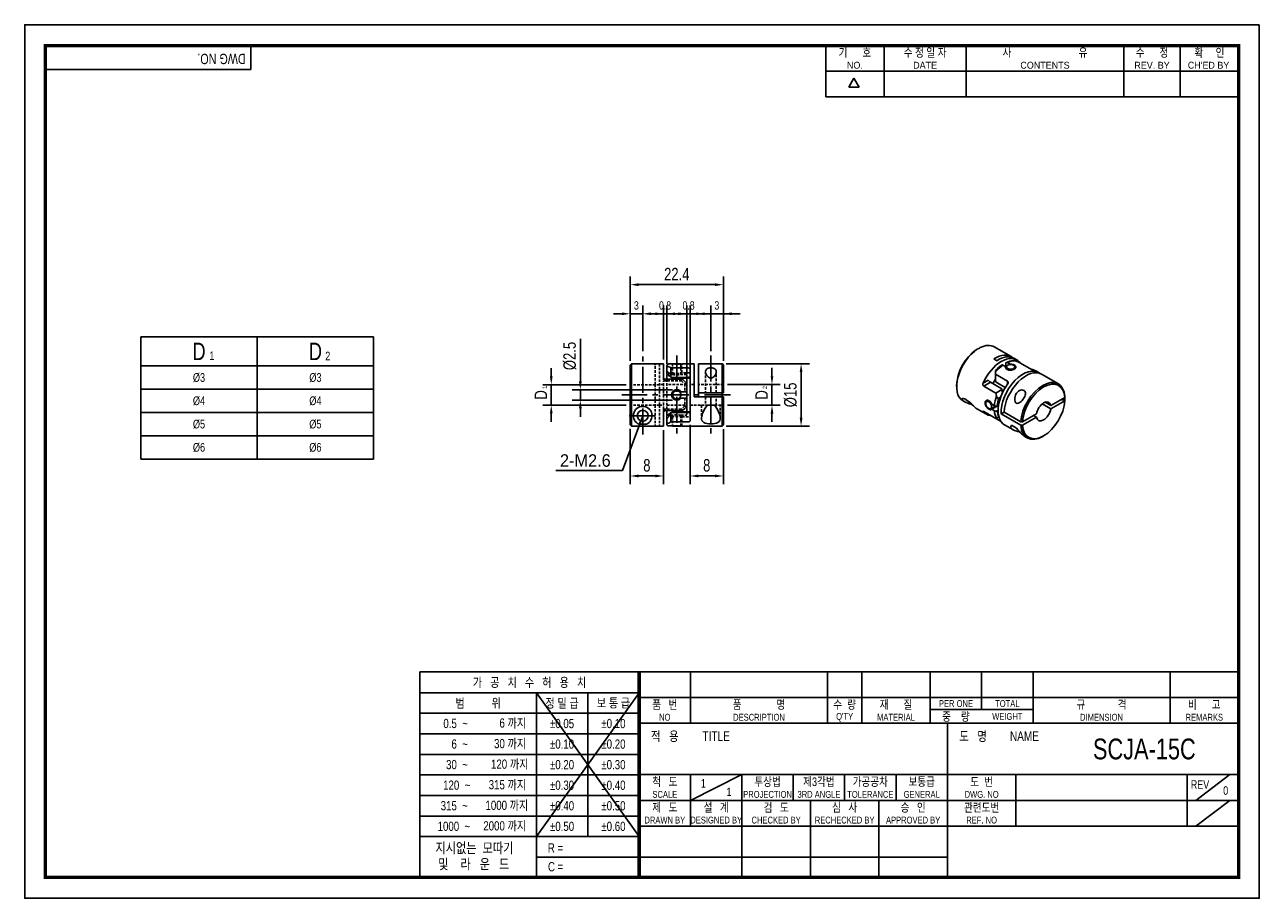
# Model space of a CAD drawing. Header units: millimetres. Extents: x 0 to 297, y 0 to 210.
import ezdxf
from ezdxf.enums import TextEntityAlignment as Align

# ---------------------------------------------------------------- set-up
doc = ezdxf.new("R2010")
doc.units = ezdxf.units.MM
doc.header["$LTSCALE"] = 5
for name, pattern in [('CENTER', [2, 1.25, -0.25, 0.25, -0.25]), ('CENTER2', [1.125, 0.75, -0.125, 0.125, -0.125]), ('DASHED', [0.75, 0.5, -0.25]), ('HIDDEN', [0.375, 0.25, -0.125]), ('HIDDEN2', [0.1875, 0.125, -0.0625]), ('PHANTOM2', [1.25, 0.625, -0.125, 0.125, -0.125, 0.125, -0.125])]:
    doc.linetypes.add(name, pattern=pattern)
doc.layers.get('0').update_dxf_attribs({"linetype": 'CONTINUOUS'})
doc.layers.get('Defpoints').update_dxf_attribs({"linetype": 'CONTINUOUS'})
for name, color, linetype in [('BM', 2, 'CONTINUOUS'), ('C', 1, 'CENTER2'), ('CT', 1, 'CENTER'), ('D', 7, 'CONTINUOUS'), ('DIM', 7, 'CONTINUOUS'), ('H', 3, 'HIDDEN'), ('HD', 4, 'DASHED'), ('P', 4, 'PHANTOM2')]:
    doc.layers.add(name, color=color, linetype=linetype)
doc.styles.get("Standard").update_dxf_attribs({"font": 'Gulim.ttf', "width": 0.8, "height": 3})
doc.dimstyles.new('LIM', dxfattribs={"dimtxt": 2, "dimasz": 2, "dimexe": 2, "dimexo": 1, "dimgap": 1, "dimtad": 1, "dimdec": 3, "dimzin": 9, "dimdsep": 46, "dimtxsty": 'Standard', "dimcen": 3, "dimclrd": 1, "dimclre": 1, "dimadec": 0, "dimazin": 0, "dimtfac": 1, "dimtdec": 3, "dimtmove": 0, "dimatfit": 3, "dimfxl": 0, "dimtolj": 1, "dimtzin": 0, "dimarcsym": 0})

# ---------------------------------------------------------------- blocks, each defined once
blk = doc.blocks.new('*D60')
at = {"layer": 'Defpoints', "color": 0}
for p in [(145.67, 123.46), (126.67, 118.56), (145.67, 118.56)]:
    blk.add_point(p, dxfattribs=at)
at = {"layer": 'DIM', "color": 1, "lineweight": -2}
for p, q in [((126.67, 125.46), (126.67, 127.46)), ((144.67, 123.46), (124.67, 123.46)), ((126.67, 123.46), (126.67, 118.56)), ((144.67, 118.56), (124.67, 118.56)), ((126.67, 116.56), (126.67, 114.56))]:
    blk.add_line(p, q, dxfattribs=at)
at = {"layer": 'DIM', "color": 1}
for points in [[(126.34, 125.46), (127, 125.46), (126.67, 123.46)], [(126.34, 116.56), (127, 116.56), (126.67, 118.56)]]:
    blk.add_solid(points, dxfattribs=at)
at = {"layer": 'DIM', "color": 0, "insert": (124.17, 121.01), "char_height": 3, "attachment_point": 5, "rotation": 90}
blk.add_mtext('\\A1;D', dxfattribs=at)
blk = doc.blocks.new('*D61')
at = {"layer": 'Defpoints', "color": 0}
for p in [(133.67, 122.26), (156.87, 122.26), (156.87, 119.76)]:
    blk.add_point(p, dxfattribs=at)
at = {"layer": 'DIM', "color": 1, "lineweight": -2}
for p, q in [((133.67, 124.26), (133.67, 134.48)), ((155.87, 122.26), (131.67, 122.26)), ((133.67, 119.76), (133.67, 122.26)), ((155.87, 119.76), (131.67, 119.76)), ((133.67, 117.76), (133.67, 115.76))]:
    blk.add_line(p, q, dxfattribs=at)
at = {"layer": 'DIM', "color": 1}
for points in [[(133.34, 124.26), (134, 124.26), (133.67, 122.26)], [(133.34, 117.76), (134, 117.76), (133.67, 119.76)]]:
    blk.add_solid(points, dxfattribs=at)
at = {"layer": 'DIM', "color": 0, "insert": (131.13, 130.37), "char_height": 3, "attachment_point": 5, "rotation": 90}
blk.add_mtext('\\A1;%%C2.5', dxfattribs=at)
blk = doc.blocks.new('*D62')
at = {"layer": 'Defpoints', "color": 0}
for p in [(160.07, 114.83), (168.07, 113.81), (160.07, 101.52)]:
    blk.add_point(p, dxfattribs=at)
at = {"layer": 'DIM', "color": 1, "lineweight": -2}
for p, q in [((160.07, 113.83), (160.07, 99.52)), ((168.07, 112.81), (168.07, 99.52)), ((166.07, 101.52), (162.07, 101.52))]:
    blk.add_line(p, q, dxfattribs=at)
at = {"layer": 'DIM', "color": 1}
for points in [[(162.07, 101.86), (162.07, 101.19), (160.07, 101.52)], [(166.07, 101.86), (166.07, 101.19), (168.07, 101.52)]]:
    blk.add_solid(points, dxfattribs=at)
at = {"layer": 'DIM', "color": 0, "insert": (164.07, 104.06), "char_height": 3, "attachment_point": 5}
blk.add_mtext('\\A1;8', dxfattribs=at)
blk = doc.blocks.new('*D63')
at = {"layer": 'Defpoints', "color": 0}
for p in [(145.67, 113.82), (153.67, 113.51), (153.67, 101.52)]:
    blk.add_point(p, dxfattribs=at)
at = {"layer": 'DIM', "color": 1, "lineweight": -2}
for p, q in [((145.67, 112.82), (145.67, 99.52)), ((153.67, 112.51), (153.67, 99.52)), ((147.67, 101.52), (151.67, 101.52))]:
    blk.add_line(p, q, dxfattribs=at)
at = {"layer": 'DIM', "color": 1}
for points in [[(147.67, 101.86), (147.67, 101.19), (145.67, 101.52)], [(151.67, 101.86), (151.67, 101.19), (153.67, 101.52)]]:
    blk.add_solid(points, dxfattribs=at)
at = {"layer": 'DIM', "color": 0, "insert": (149.67, 104.06), "char_height": 3, "attachment_point": 5}
blk.add_mtext('\\A1;8', dxfattribs=at)
blk = doc.blocks.new('*D64')
at = {"layer": 'Defpoints', "color": 0}
for p in [(168.07, 147.51), (145.67, 128.19), (168.07, 128.21)]:
    blk.add_point(p, dxfattribs=at)
at = {"layer": 'DIM', "color": 1, "lineweight": -2}
for p, q in [((145.67, 129.19), (145.67, 149.51)), ((168.07, 129.21), (168.07, 149.51)), ((147.67, 147.51), (166.07, 147.51))]:
    blk.add_line(p, q, dxfattribs=at)
at = {"layer": 'DIM', "color": 1}
for points in [[(147.67, 147.84), (147.67, 147.17), (145.67, 147.51)], [(166.07, 147.84), (166.07, 147.17), (168.07, 147.51)]]:
    blk.add_solid(points, dxfattribs=at)
at = {"layer": 'DIM', "color": 0, "insert": (156.87, 150.05), "char_height": 3, "attachment_point": 5}
blk.add_mtext('\\A1;22.4', dxfattribs=at)
blk = doc.blocks.new('*D65')
at = {"layer": 'Defpoints', "color": 0}
for p in [(167.77, 128.51), (167.77, 113.51), (186.77, 113.51)]:
    blk.add_point(p, dxfattribs=at)
at = {"layer": 'DIM', "color": 1, "lineweight": -2}
for p, q in [((168.77, 128.51), (188.77, 128.51)), ((186.77, 126.51), (186.77, 115.51)), ((168.77, 113.51), (188.77, 113.51))]:
    blk.add_line(p, q, dxfattribs=at)
at = {"layer": 'DIM', "color": 1}
for points in [[(186.44, 126.51), (187.1, 126.51), (186.77, 128.51)], [(186.44, 115.51), (187.1, 115.51), (186.77, 113.51)]]:
    blk.add_solid(points, dxfattribs=at)
at = {"layer": 'DIM', "color": 0, "insert": (184.23, 121.01), "char_height": 3, "attachment_point": 5, "rotation": 90}
blk.add_mtext('\\A1;%%C15', dxfattribs=at)
blk = doc.blocks.new('*D66')
at = {"layer": 'Defpoints', "color": 0}
for p in [(168.07, 123.51), (168.07, 118.51), (179.77, 118.51)]:
    blk.add_point(p, dxfattribs=at)
at = {"layer": 'DIM', "color": 1, "lineweight": -2}
for p, q in [((179.77, 125.51), (179.77, 127.51)), ((169.07, 123.51), (181.77, 123.51)), ((179.77, 123.51), (179.77, 118.51)), ((169.07, 118.51), (181.77, 118.51)), ((179.77, 116.51), (179.77, 114.51))]:
    blk.add_line(p, q, dxfattribs=at)
at = {"layer": 'DIM', "color": 1}
for points in [[(179.44, 125.51), (180.1, 125.51), (179.77, 123.51)], [(179.44, 116.51), (180.1, 116.51), (179.77, 118.51)]]:
    blk.add_solid(points, dxfattribs=at)
at = {"layer": 'DIM', "color": 0, "insert": (177.27, 121.01), "char_height": 3, "attachment_point": 5, "rotation": 90}
blk.add_mtext('\\A1;D', dxfattribs=at)

msp = doc.modelspace()

# ---------------------------------------------------------------- linework, layer by layer
for p, q in [((54.437, 199.2323), (54.437, 205)), ((192.7139, 192.6407), (192.7139, 205)), ((206.7211, 192.6407), (206.7211, 205)), ((226.4959, 192.6407), (226.4959, 205)), ((264.3976, 192.6407), (264.3976, 205)), ((277.9928, 192.6407), (277.9928, 205)), ((54.437, 199.2323), (5, 199.2323)), ((192.7139, 198.8204), (291.588, 198.8204)), ((198.2565, 194.9765), (199.4924, 197.1172)), ((200.7283, 194.9765), (199.4924, 197.1172)), ((200.7283, 194.9765), (198.2565, 194.9765)), ((192.7139, 192.6407), (291.588, 192.6407)), ((27.9321, 134.9602), (27.9321, 105.5602)), ((27.9321, 134.9602), (83.9321, 134.9602)), ((83.9321, 134.9602), (83.9321, 105.5602)), ((27.9321, 105.5602), (83.9321, 105.5602)), ((95.0758, 54.437), (95.0758, 5)), ((147.8086, 54.437), (95.0758, 54.437)), ((292, 54.437), (147.8086, 54.437)), ((147.8086, 54.437), (147.8086, 5)), ((160.1679, 54.437), (160.1679, 42.0778)), ((193.1259, 54.437), (193.1259, 42.0778)), ((201.3654, 54.437), (201.3654, 42.0778)), ((217.8444, 54.437), (217.8444, 42.0778)), ((230.2037, 54.437), (230.2037, 45.3736)), ((242.563, 54.437), (242.563, 42.0778)), ((275.521, 54.437), (275.521, 42.0778)), ((147.8086, 49.4295), (95.0758, 49.4295)), ((147.8086, 49.4295), (123.0901, 14.8235)), ((123.0901, 49.4295), (147.8086, 14.8235)), ((123.0901, 49.4295), (123.0901, 5)), ((135.4493, 49.4295), (135.4493, 14.8235)), ((147.8086, 48.2574), (292, 48.2574)), ((217.8444, 45.3736), (242.563, 45.3736)), ((147.8086, 44.4858), (95.0758, 44.4858)), ((147.8086, 42.0778), (292, 42.0778)), ((221.9642, 5), (221.9642, 42.0778)), ((147.8086, 39.5421), (95.0758, 39.5421)), ((147.8086, 34.5984), (95.0758, 34.5984)), ((147.8086, 29.7185), (292, 29.7185)), ((160.1679, 23.5389), (172.5271, 29.7185)), ((160.1679, 29.7185), (160.1679, 17.3593)), ((172.5271, 29.7185), (172.5271, 5)), ((184.8864, 29.7185), (184.8864, 23.5389)), ((197.2457, 29.7185), (197.2457, 23.5389)), ((209.6049, 29.7185), (209.6049, 23.5389)), ((238.4432, 29.7185), (238.4432, 17.3593)), ((279.6407, 29.7185), (279.6407, 17.3593)), ((281.7006, 23.5389), (289.9401, 29.7185)), ((147.8086, 29.6547), (95.0758, 29.6547)), ((147.8086, 24.711), (95.0758, 24.711)), ((147.8086, 23.5389), (221.9642, 23.5389)), ((189.0061, 23.5389), (189.0061, 5)), ((205.4852, 23.5389), (205.4852, 5)), ((221.9642, 23.5389), (292, 23.5389)), ((281.7006, 17.3593), (289.9401, 23.5389)), ((147.8086, 19.7673), (95.0758, 19.7673)), ((147.8086, 17.3593), (292, 17.3593)), ((147.8086, 14.8235), (95.0758, 14.8235)), ((147.8086, 9.8798), (123.0901, 9.8798)), ((147.8086, 9.8798), (221.9642, 9.8798))]:
    msp.add_line(p, q)
at = {"color": 4}
for p, q in [((55.9321, 134.9602), (55.9321, 105.5602)), ((27.9321, 127.9602), (83.9321, 127.9602))]:
    msp.add_line(p, q, dxfattribs=at)
at = {"color": 1}
for p, q in [((27.9321, 122.3602), (83.9321, 122.3602)), ((27.9321, 116.7602), (83.9321, 116.7602)), ((27.9321, 111.1602), (83.9321, 111.1602))]:
    msp.add_line(p, q, dxfattribs=at)
msp.add_lwpolyline([(297, 210), (0, 210), (0, 0), (297, 0)], close=True)
msp.add_lwpolyline([(292, 205, 0.8, 0.8, 0), (5, 205, 0.8, 0.8, 0), (5, 5, 0.8, 0.8, 0), (292, 5, 0.8, 0.8, 0)], format="xyseb", close=True)
at = {"const_width": 0.824}
msp.add_lwpolyline([(147.8086, 5), (147.8086, 54.437)], dxfattribs=at)
at = {"layer": 'BM', "linetype": 'Continuous'}
for p, q in [((228.9254, 131.8445), (229.1375, 131.9675)), ((229.1509, 131.9598), (229.1375, 131.9675)), ((229.858, 132.368), (229.8446, 132.3758)), ((237.2715, 130.2297), (233.241, 132.5568)), ((145.6705, 128.1898), (145.9705, 128.4905)), ((145.6705, 113.8246), (145.6705, 128.1898)), ((151.6705, 128.5072), (145.9705, 128.5072)), ((145.9705, 128.5072), (145.9895, 128.4905)), ((145.9705, 128.4905), (145.9705, 113.5239)), ((145.9895, 128.4905), (145.9705, 128.4905)), ((151.6705, 128.4905), (151.6705, 128.5072)), ((151.6705, 128.4905), (152.6705, 128.4905)), ((153.6705, 128.5072), (152.6705, 128.5072)), ((152.6705, 128.5072), (152.6705, 128.4905)), ((153.6705, 125.2572), (153.6705, 128.5072)), ((154.4705, 127.4444), (154.4705, 127.9669)), ((154.9705, 128.4696), (155.8705, 128.4696)), ((157.8705, 128.5072), (155.8705, 128.5072)), ((155.8705, 128.5072), (155.8705, 128.4696)), ((157.8705, 128.4697), (157.8705, 128.5072)), ((161.0705, 128.5072), (158.1194, 128.5072)), ((161.0705, 128.5072), (161.0705, 120.5072)), ((167.7705, 128.5072), (162.0705, 128.5072)), ((162.0705, 128.5072), (162.0705, 121.5072)), ((167.7705, 121.5072), (167.7705, 128.5072)), ((168.0705, 128.2072), (167.7705, 128.5072)), ((168.0705, 128.2072), (168.0705, 121.5072)), ((233.168, 129.6405), (233.8751, 129.2323)), ((235.3247, 128.1742), (235.9611, 127.8068)), ((235.9611, 127.8068), (235.9611, 127.5859)), ((236.0318, 128.5802), (236.0318, 127.5963)), ((236.1985, 127.7354), (236.1985, 127.2209)), ((237.0217, 128.4191), (236.3853, 128.7865)), ((237.0217, 128.3036), (237.0217, 128.4191)), ((238.6858, 129.4132), (237.9787, 129.8215)), ((238.1985, 127.3031), (238.1985, 127.7354)), ((238.8602, 129.0174), (241.7593, 127.3436)), ((239.175, 128.8357), (239.3054, 128.911)), ((158.2705, 124.7572), (154.1705, 124.7572)), ((154.4705, 126.1176), (154.4705, 127.4444)), ((154.4705, 126.1176), (154.551, 125.9809)), ((154.4705, 125.9072), (154.4705, 124.7599)), ((154.6323, 125.9072), (154.4705, 125.9072)), ((154.9705, 125.6006), (154.551, 125.9809)), ((154.6323, 125.9072), (154.551, 125.9809)), ((155.4705, 127.5024), (155.4705, 125.3769)), ((159.5705, 127.5024), (155.4705, 127.5024)), ((155.4705, 125.3769), (155.6337, 125.2277)), ((155.6337, 125.2277), (159.5705, 125.2277)), ((155.7744, 125.0691), (155.6337, 125.2277)), ((160.0705, 125.0691), (155.7744, 125.0691)), ((158.7705, 124.2572), (158.2705, 124.7572)), ((159.2705, 125.0711), (159.2705, 123.7572)), ((160.0705, 127.1868), (160.0705, 114.8276)), ((233.5569, 126.5794), (233.5569, 126.8745)), ((233.5569, 126.5794), (233.5569, 125.9556)), ((236.456, 124.2818), (233.5569, 125.9556)), ((233.5569, 125.9556), (233.5569, 124.2201)), ((243.9184, 126.3922), (243.2112, 126.8005)), ((248.656, 123.6569), (244.6255, 125.984)), ((158.7705, 124.2572), (159.2705, 123.7572)), ((159.2705, 123.7572), (159.2705, 121.7572)), ((224.1877, 123.2447), (224.1877, 122.9997)), ((230.5661, 123.8654), (231.7866, 124.57)), ((232.305, 124.0528), (230.6965, 123.1241)), ((233.5957, 121.4503), (230.6965, 123.1241)), ((235.0887, 122.4456), (232.305, 124.0528)), ((233.5569, 124.2201), (233.6724, 124.0316)), ((233.5957, 121.4503), (235.0986, 122.3181)), ((233.6724, 124.0316), (235.8855, 122.7539)), ((235.0986, 122.3181), (235.0887, 122.4456)), ((235.0923, 122.4016), (235.0887, 122.4456)), ((235.1343, 122.0037), (235.0902, 122.4262)), ((236.456, 123.6158), (236.456, 124.2818)), ((157.8705, 121.7572), (158.7705, 121.7572)), ((158.7705, 120.2572), (157.8705, 120.2572)), ((159.2705, 121.7572), (158.7705, 121.7572)), ((158.7705, 120.2572), (159.2705, 120.2572)), ((159.2705, 121.7572), (159.2705, 120.2572)), ((159.2705, 120.2572), (159.2705, 118.2572)), ((161.0705, 120.5072), (167.7705, 120.5072)), ((162.0705, 121.5072), (167.7705, 121.5072)), ((162.0705, 120.5072), (162.0705, 121.5072)), ((168.0705, 121.5072), (167.7705, 121.5072)), ((167.7705, 120.5072), (167.7705, 113.5072)), ((167.7705, 120.5072), (168.0705, 120.5072)), ((168.0705, 113.8072), (168.0705, 120.5072)), ((225.741, 119.5664), (226.0769, 119.3725)), ((231.8407, 119.6731), (231.3952, 119.4158)), ((234.7897, 120.5067), (234.3438, 120.2493)), ((244.7645, 118.8352), (246.8502, 117.631)), ((246.8502, 118.4475), (245.4717, 119.2434)), ((250.197, 120.3798), (246.8502, 118.4475)), ((250.197, 119.5633), (246.8502, 117.631)), ((249.2801, 119.8505), (250.184, 119.8163)), ((250.184, 119.8163), (250.1975, 119.8086)), ((250.197, 120.3798), (250.1975, 120.6251)), ((250.197, 119.5633), (250.1975, 119.8086)), ((153.6705, 116.7572), (153.6705, 113.5072)), ((154.1705, 117.2572), (158.2705, 117.2572)), ((154.4705, 117.2572), (154.4705, 116.1072)), ((154.4705, 116.1072), (154.6323, 116.1072)), ((154.551, 116.0335), (154.4705, 115.8968)), ((154.4705, 114.57), (154.4705, 115.8968)), ((154.9705, 116.4138), (154.551, 116.0335)), ((154.6323, 116.1072), (154.551, 116.0335)), ((155.6337, 116.7867), (155.4705, 116.6375)), ((155.4705, 116.6375), (155.4705, 114.512)), ((155.7744, 116.9453), (155.6337, 116.7867)), ((159.5705, 116.7867), (155.6337, 116.7867)), ((155.7744, 116.9453), (160.0705, 116.9453)), ((158.2705, 117.2572), (158.7705, 117.7572)), ((159.2705, 118.2572), (158.7705, 117.7572)), ((159.2705, 118.2539), (159.2705, 116.9405)), ((165.9498, 118.5072), (164.1912, 118.5072)), ((229.2256, 117.5545), (231.1858, 116.4229)), ((230.6965, 117.0004), (230.5661, 116.9251)), ((230.6965, 117.0004), (233.5957, 115.3266)), ((232.3952, 117.6838), (233.506, 118.3251)), ((232.6289, 118.7693), (233.2653, 118.4018)), ((234.1933, 118.4477), (232.6289, 117.5445)), ((233.2653, 117.1771), (232.6289, 117.5445)), ((233.9743, 118.403), (234.2724, 118.5751)), ((233.9743, 117.1782), (234.1581, 117.2843)), ((234.1933, 118.4477), (234.2476, 118.4164)), ((235.584, 116.842), (234.8769, 116.4337)), ((234.8769, 116.4337), (239.6145, 113.6985)), ((235.584, 116.842), (239.6145, 114.515)), ((243.386, 116.4475), (240.0392, 114.5152)), ((242.6789, 116.0393), (243.386, 115.631)), ((145.9705, 113.5239), (145.6705, 113.8246)), ((152.6705, 113.5239), (145.9705, 113.5239)), ((147.7912, 113.9361), (149.5498, 113.9361)), ((152.6705, 113.5239), (152.6705, 113.5072)), ((152.6705, 113.5072), (153.6705, 113.5072)), ((154.4705, 114.0475), (154.4705, 114.57)), ((154.9705, 113.5448), (155.8705, 113.5448)), ((159.5705, 114.512), (155.4705, 114.512)), ((155.8705, 113.5448), (155.8705, 113.5072)), ((157.8705, 113.5072), (155.8705, 113.5072)), ((157.8705, 113.5072), (157.8705, 113.5446)), ((158.1164, 113.5072), (167.7705, 113.5072)), ((167.7705, 113.5072), (168.0705, 113.8072)), ((233.5957, 115.3266), (233.7625, 115.4229)), ((234.8685, 114.5918), (233.5957, 115.3266)), ((234.3438, 115.7585), (233.7625, 115.4229)), ((235.7112, 113.8101), (237.6714, 112.6784)), ((238.6185, 112.9771), (237.375, 113.695)), ((240.0392, 114.5152), (239.6145, 114.515)), ((239.6145, 113.6985), (240.0392, 113.6987)), ((240.0392, 113.6987), (243.386, 115.631)), ((240.8201, 110.8605), (241.156, 110.6666)), ((244.906, 111.038), (245.1181, 111.1605))]:
    msp.add_line(p, q, dxfattribs=at)
at = {"layer": 'BM', "linetype": 'HIDDEN2'}
for p, q in [((154.9705, 125.6006), (154.6323, 125.9072)), ((155.4705, 127.5024), (159.5705, 127.5024)), ((154.9705, 116.4138), (154.6323, 116.1072)), ((155.7744, 116.9453), (155.6337, 116.7867))]:
    msp.add_line(p, q, dxfattribs=at)
at = {"layer": 'BM', "linetype": 'Continuous'}
for centre, radius in [((156.8705, 121.0072), 1), ((148.6705, 116.0072), 1.3)]:
    msp.add_circle(centre, radius, dxfattribs=at)
at = {"layer": 'BM', "linetype": 'HIDDEN2'}
msp.add_circle((156.8705, 121.0072), 1, dxfattribs=at)
at = {"layer": 'BM', "linetype": 'Continuous'}
for centre, radius, start, end in [((154.9718, 127.9683), 0.5013, 90.153989, 180.154611), ((151.7205, 121.0072), 7.5, 60, 64.320711), ((156.8718, 135.8891), 7.4867, 262.313676, 279.600774), ((240.5856, 120.3507), 9.5897, 125.160928, 137.138751), ((238.2002, 124.529), 4.754, 94.435164, 115.546405), ((241.3863, 130.8072), 2.8153, 222.3409, 237.703436), ((154.1705, 125.2572), 0.5, 180, 270), ((151.9432, 121.0093), 5.614, 51.075769, 62.320898), ((152.2733, 120.6472), 5.6401, 51.628486, 61.431258), ((243.0682, 129.8362), 2.8153, 242.296564, 257.6591), ((156.8705, 121.0072), 1.25, 36.869898, 323.130102), ((244.8647, 123.2006), 9.8059, 185.163523, 189.972402), ((244.2886, 123.2107), 9.2333, 187.422172, 190.581065), ((161.1871, 121.0072), 6.5833, 355.644223, 4.355777), ((148.6705, 116.0072), 2.25, 293.004438, 246.995562), ((154.1705, 116.7572), 0.5, 90, 180), ((151.9432, 121.0052), 5.6142, 297.679087, 308.923811), ((152.2736, 121.3667), 5.6395, 298.568337, 308.37221), ((233.6187, 119.1011), 0.7835, 243.185657, 296.992514), ((233.6187, 117.8763), 0.7835, 243.185721, 296.992449), ((154.9717, 114.0461), 0.5013, 179.836872, 269.854527), ((151.7205, 121.0072), 7.5, 295.679289, 300), ((156.8718, 106.1252), 7.4869, 80.400582, 97.686475)]:
    msp.add_arc(centre, radius, start, end, dxfattribs=at)
for centre, major_axis, ratio, start_param, end_param in [((229.491, 126.0616), (3.75, 6.4952), 0.57735027, 0.85211431, 3.14159265), ((229.2789, 126.184), (3.6, 6.2354), 0.57735027, 0.85489855, 2.35619449), ((235.5368, 122.571), (6.1953, -9.5226), 0.53849682, 3.04621471, 3.17964701), ((229.491, 126.0616), (-3.75, -6.4952), 0.57735027, 3.14159265, 3.86027467), ((233.5215, 123.7346), (-3.75, -6.4952), 0.57735027, 3.04717151, 3.99370697), ((234.9358, 122.9181), (-3.75, -6.4952), 0.57735027, 2.95864912, 4.89533251), ((235.855, 122.3873), (3.75, 6.4952), 0.57735027, 0.88556558, 1.2335863), ((234.2287, 123.3263), (-3.75, -6.4952), 0.57735027, 3.14159265, 3.99370697), ((235.855, 122.3873), (3.75, 6.4952), 0.57735027, 0.33721003, 0.68523074), ((233.5569, 123.7141), (10.6066, 0), 0.57735027, 1.04719755, 1.12260819), ((159.5705, 125.4608), (0.5, 0), 0.46618198, 4.71238898, 6.28318531), ((235.5014, 122.5915), (-2.45, -4.2435), 0.57735027, 4.523767, 4.78035734), ((240.1684, 119.897), (-3.75, -6.4952), 0.57735027, 3.04717151, 5.56450329), ((240.8755, 119.4888), (-3.75, -6.4952), 0.57735027, 3.14159265, 5.431071), ((244.906, 117.1618), (-3.75, -6.4952), 0.57735027, 2.42291064, 5.431071), ((239.4612, 120.3053), (-3.75, -6.4952), 0.57735027, 3.14159265, 3.32453618), ((232.1402, 124.3659), (-0.3765, 0.358), 0.2855206, 0.70133388, 2.2721302), ((239.4612, 120.3053), (3.75, 6.4952), 0.57735027, 1.3878528, 3.14159265), ((245.1181, 117.0393), (-3.6, -6.2354), 0.57735027, 2.42569487, 5.42828676), ((238.542, 120.836), (-3.75, -6.4952), 0.57735027, 5.04959901, 5.39761972), ((240.8401, 119.5092), (-5.3033, 9.1856), 0.57735027, 1.04719755, 1.12260819), ((238.8956, 120.6319), (-3.5, -6.0622), 0.57735027, 5.09405066, 5.39043823), ((245.1181, 117.0393), (3.6, 6.2354), 0.57735027, 2.42569487, 5.42828676), ((245.1181, 117.0393), (-1.25, -2.1651), 0.57735027, 2.55755241, 5.29642922), ((238.8602, 120.6523), (-11.3444, 0.604), 0.53849682, 3.1035383, 3.20708569), ((159.5705, 116.5536), (-0.5, 0), 0.46618198, 3.14159265, 4.71238898), ((234.9358, 122.9181), (3.75, 6.4952), 0.57735027, 2.95864912, 3.40339204), ((238.542, 120.836), (-3.75, -6.4952), 0.57735027, 5.59795456, 5.94597528), ((238.8956, 120.6319), (-3.5, -6.0622), 0.57735027, 5.60513606, 5.8967239), ((245.1181, 117.0393), (1.25, 2.1651), 0.57735027, 2.55755241, 5.29642922), ((244.906, 117.1618), (3.75, 6.4952), 0.57735027, 2.42291064, 3.92699082)]:
    msp.add_ellipse(centre, major_axis=major_axis, ratio=ratio, start_param=start_param, end_param=end_param, dxfattribs=at)
for centre, major_axis in [((237.1985, 127.7354), (-1, 0)), ((231.8952, 118.5498), (-0.5, 0.866))]:
    msp.add_ellipse(centre, major_axis=major_axis, ratio=0.57735027, dxfattribs=at)
for points, knots in [([(154.9705, 127.7665), (154.9141, 127.7936), (154.8545, 127.8108), (154.795, 127.8132), (154.7525, 127.8149), (154.7093, 127.809), (154.6684, 127.793), (154.6365, 127.7805), (154.6052, 127.7613), (154.5777, 127.735), (154.5551, 127.7134), (154.5345, 127.6864), (154.5181, 127.6555), (154.5016, 127.6246), (154.489, 127.5888), (154.4812, 127.5517), (154.4739, 127.5171), (154.4705, 127.4805), (154.4705, 127.4444)], [0, 0, 0, 0, 0.27709011, 0.27709011, 0.27709011, 0.4741987, 0.4741987, 0.4741987, 0.62819723, 0.62819723, 0.62819723, 0.75480273, 0.75480273, 0.75480273, 0.88191643, 0.88191643, 0.88191643, 1, 1, 1, 1]), ([(235.3247, 128.1742), (235.2314, 128.228), (235.1392, 128.2363), (235.0704, 128.1958), (235.0667, 128.1934), (235.0631, 128.1909)], [0, 0, 0, 0, 0.5, 0.5, 0.529214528, 0.529214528, 0.529214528, 0.529214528]), ([(237.0217, 128.4191), (237.0762, 128.42), (237.1314, 128.4187), (237.1864, 128.4152), (237.3264, 128.4064), (237.4685, 128.3835), (237.6012, 128.3498), (237.734, 128.316), (237.861, 128.2706), (237.9715, 128.2181), (238.0806, 128.1663), (238.1766, 128.1062), (238.2514, 128.0427), (238.3258, 127.9795), (238.3813, 127.9113), (238.4136, 127.8425), (238.4462, 127.773), (238.4561, 127.7009), (238.4425, 127.6305), (238.4288, 127.5593), (238.3907, 127.4877), (238.3313, 127.4203), (238.2721, 127.3532), (238.1901, 127.2883), (238.0921, 127.2307), (237.9953, 127.1738), (237.8802, 127.1223), (237.7565, 127.081), (237.6329, 127.0398), (237.4973, 127.0075), (237.3606, 126.9881), (237.2223, 126.9685), (237.0791, 126.9614), (236.9426, 126.9691), (236.8051, 126.9769), (236.6706, 126.9999), (236.5503, 127.0375), (236.465, 127.0642), (236.3852, 127.0987), (236.3146, 127.1394), (236.2165, 127.1961), (236.1338, 127.2666), (236.0734, 127.3446), (236.013, 127.4225), (235.9732, 127.51), (235.9571, 127.5985), (235.9445, 127.6674), (235.9459, 127.7382), (235.9611, 127.8068)], [0, 0, 0, 0, 0.02647535, 0.02647535, 0.02647535, 0.09415792, 0.09415792, 0.09415792, 0.16192593, 0.16192593, 0.16192593, 0.22886757, 0.22886757, 0.22886757, 0.29536921, 0.29536921, 0.29536921, 0.36249331, 0.36249331, 0.36249331, 0.43033611, 0.43033611, 0.43033611, 0.49788065, 0.49788065, 0.49788065, 0.56458721, 0.56458721, 0.56458721, 0.63120964, 0.63120964, 0.63120964, 0.6986161, 0.6986161, 0.6986161, 0.76649107, 0.76649107, 0.76649107, 0.81428037, 0.81428037, 0.81428037, 0.88117362, 0.88117362, 0.88117362, 0.94802706, 0.94802706, 0.94802706, 1, 1, 1, 1]), ([(236.0318, 128.5802), (236.0318, 128.687), (236.069, 128.7717), (236.2008, 128.8491), (236.2928, 128.84), (236.3853, 128.7865)], [0, 0, 0, 0, 0.5, 0.5, 1, 1, 1, 1]), ([(237.8324, 129.2698), (237.8645, 129.2719), (237.8969, 129.2719), (238.0059, 129.2664), (238.0805, 129.2532), (238.1531, 129.233)], [0.644426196, 0.644426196, 0.644426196, 0.644426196, 0.75, 0.75, 1, 1, 1, 1]), ([(159.5705, 127.5024), (159.6207, 127.5024), (159.6717, 127.4979), (159.719, 127.4893), (159.7662, 127.4808), (159.8111, 127.468), (159.8505, 127.4521), (159.8918, 127.4355), (159.9282, 127.4151), (159.9582, 127.3925), (159.9919, 127.3669), (160.0182, 127.338), (160.0365, 127.3075), (160.0593, 127.2696), (160.0705, 127.2284), (160.0705, 127.1868)], [0, 0, 0, 0, 0.17618996, 0.17618996, 0.17618996, 0.35180854, 0.35180854, 0.35180854, 0.53553499, 0.53553499, 0.53553499, 0.74254555, 0.74254555, 0.74254555, 1, 1, 1, 1]), ([(165.0705, 125.0766), (164.8633, 125.0766), (164.6701, 125.1566), (164.3553, 125.3734), (164.2301, 125.5065), (163.9214, 125.9202), (163.8015, 126.2178), (163.7494, 126.7688), (163.8252, 127.0304), (164.2678, 127.4127), (164.6552, 127.5297), (165.4708, 127.5323), (165.8638, 127.4172), (166.3128, 127.0364), (166.3907, 126.775), (166.3413, 126.2231), (166.2205, 125.9221), (165.912, 125.5078), (165.7859, 125.3738), (165.4729, 125.1577), (165.2777, 125.0766), (165.0705, 125.0766)], [0, 0, 0, 0, 0.0625, 0.0625, 0.125, 0.125, 0.25, 0.25, 0.375, 0.375, 0.5, 0.5, 0.625, 0.625, 0.75, 0.75, 0.875, 0.875, 0.9375, 0.9375, 1, 1, 1, 1]), ([(230.6965, 123.1241), (230.5941, 123.1833), (230.5243, 123.3088), (230.4936, 123.5174), (230.4947, 123.5896), (230.5168, 123.7321), (230.5372, 123.8001), (230.5661, 123.8654)], [0, 0, 0, 0, 0.5, 0.5, 0.75, 0.75, 1, 1, 1, 1]), ([(236.456, 124.2818), (236.5585, 124.2226), (236.608, 124.1088), (236.5989, 123.9232), (236.5833, 123.8594), (236.5323, 123.7335), (236.4981, 123.6735), (236.456, 123.6158)], [0, 0, 0, 0, 0.5, 0.5, 0.75, 0.75, 1, 1, 1, 1]), ([(238.542, 119.0147), (238.3955, 119.0993), (238.2949, 119.2643), (238.1781, 119.6309), (238.1577, 119.83), (238.1696, 120.4267), (238.2743, 120.828), (238.6556, 121.5406), (238.947, 121.8605), (239.6601, 122.223), (240.0852, 122.2476), (240.6652, 121.9187), (240.7939, 121.5781), (240.7118, 120.8532), (240.5283, 120.4703), (240.0738, 119.7976), (239.7964, 119.4903), (239.3477, 119.1449), (239.1899, 119.0473), (238.8632, 118.9378), (238.6885, 118.9301), (238.542, 119.0147)], [0, 0, 0, 0, 0.0625, 0.0625, 0.125, 0.125, 0.25, 0.25, 0.375, 0.375, 0.5, 0.5, 0.625, 0.625, 0.75, 0.75, 0.875, 0.875, 0.9375, 0.9375, 1, 1, 1, 1]), ([(229.2271, 117.5538), (229.1821, 117.5797), (229.1356, 117.609), (228.7826, 117.8496), (228.3993, 118.2232), (227.4899, 119.1003), (226.951, 119.5836), (225.9998, 120.1365), (225.6229, 120.1859), (225.4082, 119.9538), (225.5734, 119.7045), (226.2279, 119.2602), (226.7044, 119.0571), (227.4353, 118.8415), (227.6429, 118.7896), (227.8585, 118.7418)], [0.230225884, 0.230225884, 0.230225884, 0.230225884, 0.25, 0.25, 0.375, 0.375, 0.5, 0.5, 0.625, 0.625, 0.75, 0.75, 0.875, 0.875, 0.921533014, 0.921533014, 0.921533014, 0.921533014]), ([(232.6289, 118.7693), (232.6271, 118.7739), (232.6252, 118.7785), (232.6234, 118.7831), (232.5713, 118.9127), (232.5058, 119.0402), (232.4308, 119.1546), (232.3554, 119.2697), (232.2682, 119.3747), (232.1754, 119.4601), (232.1097, 119.5206), (232.04, 119.5725), (231.9694, 119.6132), (231.8712, 119.6699), (231.7688, 119.7063), (231.6711, 119.7196), (231.5734, 119.7329), (231.4778, 119.7236), (231.393, 119.6934), (231.3075, 119.6628), (231.2308, 119.61), (231.1704, 119.5401), (231.1096, 119.4697), (231.0638, 119.38), (231.0377, 119.2789), (231.0119, 119.1787), (231.0049, 119.0646), (231.0175, 118.9462), (231.0299, 118.8289), (231.0618, 118.7043), (231.1098, 118.5822), (231.158, 118.4594), (231.2237, 118.3358), (231.3004, 118.2204), (231.378, 118.1036), (231.4689, 117.9919), (231.5645, 117.8939), (231.6601, 117.7958), (231.763, 117.7085), (231.8636, 117.639), (231.9631, 117.5704), (232.0632, 117.5173), (232.1556, 117.4843), (232.2474, 117.4515), (232.3342, 117.4375), (232.41, 117.4439), (232.4865, 117.4504), (232.5538, 117.4779), (232.6081, 117.5249), (232.6152, 117.5311), (232.6222, 117.5377), (232.6289, 117.5445)], [0, 0, 0, 0, 0.00236136, 0.00236136, 0.00236136, 0.0697746, 0.0697746, 0.0697746, 0.13765639, 0.13765639, 0.13765639, 0.18545049, 0.18545049, 0.18545049, 0.25235047, 0.25235047, 0.25235047, 0.31921063, 0.31921063, 0.31921063, 0.3866668, 0.3866668, 0.3866668, 0.45454261, 0.45454261, 0.45454261, 0.52178201, 0.52178201, 0.52178201, 0.58833534, 0.58833534, 0.58833534, 0.65519361, 0.65519361, 0.65519361, 0.72288298, 0.72288298, 0.72288298, 0.79065781, 0.79065781, 0.79065781, 0.85760617, 0.85760617, 0.85760617, 0.9241145, 0.9241145, 0.9241145, 0.99124535, 0.99124535, 0.99124535, 1, 1, 1, 1]), ([(233.7625, 120.7302), (233.7813, 120.6572), (233.8071, 120.5863), (233.8767, 120.4501), (233.9202, 120.3857), (234.0269, 120.2793), (234.0901, 120.2382), (234.2238, 120.2064), (234.2891, 120.2177), (234.3438, 120.2493)], [0, 0, 0, 0, 0.25, 0.25, 0.5, 0.5, 0.75, 0.75, 1, 1, 1, 1]), ([(164.1912, 118.5072), (163.7792, 118.0125), (163.4808, 117.4738), (163.0033, 116.4368), (162.8387, 115.9355), (162.8049, 115.0398), (162.9577, 114.6505), (163.7433, 114.15), (164.3865, 114.0311), (165.7287, 114.0281), (166.3756, 114.142), (167.1796, 114.6423), (167.3342, 115.0306), (167.3046, 115.9266), (167.1383, 116.4341), (166.664, 117.4664), (166.3618, 118.0124), (165.9498, 118.5072)], [0, 0, 0, 0, 0.125, 0.125, 0.25, 0.25, 0.375, 0.375, 0.5, 0.5, 0.625, 0.625, 0.75, 0.75, 0.875, 0.875, 1, 1, 1, 1]), ([(230.5661, 116.9251), (230.5322, 116.9625), (230.5091, 116.9957), (230.5005, 117.0202), (230.494, 117.039), (230.4959, 117.0531), (230.5072, 117.0602), (230.5185, 117.0673), (230.54, 117.0672), (230.5702, 117.0585), (230.5963, 117.051), (230.6298, 117.0367), (230.6674, 117.0166), (230.6769, 117.0116), (230.6866, 117.0062), (230.6965, 117.0004)], [0, 0, 0, 0, 0.29796477, 0.29796477, 0.29796477, 0.52507341, 0.52507341, 0.52507341, 0.75430679, 0.75430679, 0.75430679, 0.95153972, 0.95153972, 0.95153972, 1, 1, 1, 1]), ([(234.0489, 118.3635), (234.0135, 118.3547), (233.9751, 118.3514), (233.9341, 118.3538), (233.9157, 118.3548), (233.8966, 118.357), (233.8769, 118.3604)], [0.0560074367, 0.0560074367, 0.0560074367, 0.0560074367, 0.091296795, 0.091296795, 0.091296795, 0.1072219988, 0.1072219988, 0.1072219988, 0.1072219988]), ([(154.4705, 114.57), (154.4705, 114.531), (154.4744, 114.4915), (154.483, 114.4545), (154.4916, 114.4173), (154.5051, 114.3817), (154.5223, 114.3511), (154.5386, 114.3223), (154.5585, 114.2972), (154.5803, 114.277), (154.6088, 114.2504), (154.6411, 114.2314), (154.6741, 114.2193), (154.7199, 114.2025), (154.7683, 114.1981), (154.8154, 114.2026), (154.8681, 114.2077), (154.9205, 114.2239), (154.9705, 114.2479)], [0, 0, 0, 0, 0.12759278, 0.12759278, 0.12759278, 0.25608005, 0.25608005, 0.25608005, 0.37659064, 0.37659064, 0.37659064, 0.53501269, 0.53501269, 0.53501269, 0.75489385, 0.75489385, 0.75489385, 1, 1, 1, 1]), ([(160.0705, 114.8276), (160.0705, 114.7796), (160.0555, 114.732), (160.025, 114.6894), (160.0016, 114.6567), (159.9684, 114.6262), (159.9267, 114.6004), (159.8847, 114.5745), (159.8324, 114.5525), (159.7744, 114.5373), (159.7245, 114.5242), (159.6686, 114.5158), (159.6126, 114.513), (159.5986, 114.5124), (159.5845, 114.512), (159.5705, 114.512)], [0, 0, 0, 0, 0.29796477, 0.29796477, 0.29796477, 0.52507341, 0.52507341, 0.52507341, 0.75430679, 0.75430679, 0.75430679, 0.95153972, 0.95153972, 0.95153972, 1, 1, 1, 1]), ([(237.375, 113.695), (237.2074, 113.5307), (237.1746, 113.3155), (237.3077, 112.9356), (237.4838, 112.7624), (238.1484, 112.4423), (238.6636, 112.2971), (239.307, 112.1122), (239.3435, 112.1016), (239.3802, 112.0909)], [0, 0, 0, 0, 0.125, 0.125, 0.25, 0.25, 0.375, 0.375, 0.382454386, 0.382454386, 0.382454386, 0.382454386]), ([(240.8233, 110.8588), (240.5115, 111.0394), (240.1671, 111.3091), (239.4284, 112.0116), (239.0336, 112.4762), (238.6185, 112.9771)], [0.770562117, 0.770562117, 0.770562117, 0.770562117, 0.875, 0.875, 1, 1, 1, 1])]:
    msp.add_open_spline(points, degree=3, knots=knots, dxfattribs=at)
msp.add_open_spline([(236.1985, 127.3058), (236.143, 127.4026), (236.0874, 127.4995), (236.0318, 127.5963)], degree=3, dxfattribs=at)
at = {"layer": 'C'}
msp.add_line((147.8086, 49.4295), (147.8086, 49.3961), dxfattribs=at)
at = {"layer": 'CT'}
for p, q in [((148.6705, 111.5239), (148.6705, 130.5072)), ((156.8705, 130.5072), (156.8705, 111.5072)), ((165.0705, 130.5072), (165.0705, 111.5072)), ((169.7705, 121.0072), (143.6705, 121.0072)), ((145.4205, 116.0072), (151.9205, 116.0072))]:
    msp.add_line(p, q, dxfattribs=at)
at = {"layer": 'DIM', "color": 1}
for p, q in [((143.6705, 140.5072), (141.6705, 140.5072)), ((145.6705, 129.1898), (145.6705, 142.5072)), ((145.6705, 140.5072), (148.6705, 140.5072)), ((148.6705, 131.5072), (148.6705, 142.5072)), ((151.6705, 140.5072), (149.6705, 140.5072)), ((150.6705, 140.5072), (156.0038, 140.5072)), ((153.6705, 129.5072), (153.6705, 142.5072)), ((153.6705, 140.5072), (154.4705, 140.5072)), ((154.4705, 128.4444), (154.4705, 142.5072)), ((157.2705, 140.5072), (155.2705, 140.5072)), ((156.4705, 140.5072), (164.6609, 140.5072)), ((159.2705, 126.0691), (159.2705, 142.5072)), ((159.2705, 140.5072), (160.0705, 140.5072)), ((160.0705, 126.0691), (160.0705, 142.5072)), ((163.0705, 140.5072), (161.0705, 140.5072)), ((162.0705, 140.5072), (170.2609, 140.5072)), ((165.0705, 131.5072), (165.0705, 142.5072)), ((165.0705, 140.5072), (168.0705, 140.5072)), ((168.0705, 129.2072), (168.0705, 142.5072)), ((170.0705, 140.5072), (172.1031, 140.5072))]:
    msp.add_line(p, q, dxfattribs=at)
for points in [[(143.6705, 140.8405), (143.6705, 140.1739), (145.6705, 140.5072)], [(150.6705, 140.8405), (150.6705, 140.1739), (148.6705, 140.5072)], [(151.6705, 140.8405), (151.6705, 140.1739), (153.6705, 140.5072)], [(156.4705, 140.8405), (156.4705, 140.1739), (154.4705, 140.5072)], [(157.2705, 140.8405), (157.2705, 140.1739), (159.2705, 140.5072)], [(162.0705, 140.8405), (162.0705, 140.1739), (160.0705, 140.5072)], [(163.0705, 140.8405), (163.0705, 140.1739), (165.0705, 140.5072)], [(170.0705, 140.8405), (170.0705, 140.1739), (168.0705, 140.5072)]]:
    msp.add_solid(points, dxfattribs=at)
at = {"layer": 'H'}
msp.add_line((147.8086, 49.3128), (147.8086, 49.2711), dxfattribs=at)
at = {"layer": 'HD', "linetype": 'HIDDEN2'}
for p, q in [((151.6705, 123.5072), (151.6705, 128.4905)), ((152.6705, 128.4905), (152.6705, 123.4567)), ((155.8705, 128.4696), (155.8705, 126.2572)), ((157.8705, 125.9065), (157.8705, 128.4697)), ((158.1205, 126.3095), (158.1205, 128.5072)), ((153.6705, 125.2572), (153.6705, 124.4169)), ((154.4705, 124.7599), (154.4705, 117.2572)), ((155.872, 125.9072), (154.6323, 125.9072)), ((154.9705, 125.6006), (154.9705, 126.2572)), ((155.8705, 126.2572), (154.9705, 126.2572)), ((154.9705, 126.2572), (155.8705, 126.2572)), ((155.8705, 126.2572), (155.8705, 125.9069)), ((159.2705, 125.9072), (157.8671, 125.9072)), ((157.9665, 124.4169), (158.1072, 124.7572)), ((157.9665, 124.417), (158.1072, 124.7572)), ((160.0705, 126.3105), (158.1162, 126.3105)), ((159.2705, 125.9072), (159.2705, 125.0711)), ((163.7705, 126.5958), (163.7705, 121.5072)), ((166.3705, 121.5072), (166.3705, 126.5961)), ((152.6705, 123.4567), (145.6705, 123.4567)), ((151.6705, 123.4567), (151.6705, 123.5072)), ((151.6705, 123.4567), (151.6705, 118.5577)), ((153.6705, 123.5072), (152.6705, 123.5072)), ((152.6705, 118.5577), (152.6705, 123.4567)), ((153.6705, 117.5975), (153.6705, 124.4169)), ((153.6705, 124.4169), (157.9665, 124.4169)), ((159.2705, 123.5072), (154.4705, 123.5072)), ((157.9665, 124.4169), (158.7705, 123.6578)), ((158.7705, 123.6578), (159.1899, 123.8378)), ((158.7705, 123.6578), (159.1899, 123.8378)), ((158.7705, 123.6578), (158.7705, 121.7572)), ((161.0705, 123.5072), (160.0705, 123.5072)), ((168.0705, 123.5072), (162.0705, 123.5072)), ((158.7705, 120.2572), (158.7705, 118.3566)), ((163.7705, 120.5072), (163.7705, 118.5072)), ((166.3705, 118.5072), (166.3705, 120.5072)), ((152.6705, 118.5577), (145.6705, 118.5577)), ((151.6705, 118.5577), (151.6705, 113.5239)), ((152.6705, 118.5577), (152.6705, 113.5239)), ((152.6705, 118.5072), (153.6705, 118.5072)), ((153.6705, 117.5975), (153.6705, 116.7572)), ((157.9665, 117.5975), (153.6705, 117.5975)), ((154.4705, 118.5072), (159.2705, 118.5072)), ((154.6323, 116.1072), (155.8738, 116.1072)), ((154.9705, 115.7572), (154.9705, 116.4138)), ((155.8705, 116.1079), (155.8705, 115.7572)), ((157.8689, 116.1072), (159.2705, 116.1072)), ((157.8705, 113.5446), (157.8705, 116.1075)), ((158.7705, 118.3566), (157.9665, 117.5975)), ((157.9665, 117.5975), (158.1072, 117.2572)), ((157.9665, 117.5975), (158.1072, 117.2572)), ((158.7705, 118.3566), (159.1899, 118.1766)), ((158.7705, 118.3566), (159.1899, 118.1766)), ((159.2705, 116.9405), (159.2705, 116.1072)), ((160.0705, 118.5072), (162.8205, 118.5072)), ((162.8205, 118.5072), (162.8205, 115.4197)), ((162.8205, 118.5072), (164.1912, 118.5072)), ((165.9498, 118.5072), (167.3205, 118.5072)), ((167.3205, 115.4195), (167.3205, 118.5072)), ((167.3205, 118.5072), (168.0705, 118.5072)), ((155.8705, 115.7572), (154.9705, 115.7572)), ((155.8705, 115.7572), (155.8705, 113.5448)), ((158.1177, 115.7039), (160.0705, 115.7039)), ((158.1205, 113.5072), (158.1205, 115.7045))]:
    msp.add_line(p, q, dxfattribs=at)
for centre, radius, start, end in [((-445.751, -468.4491), 845.3058, 44.7116997, 44.7598507), ((156.8732, 131.4461), 5.2849, 259.062553, 283.649497), ((156.8705, 130.701), 4.897, 258.219471, 281.78169), ((156.8704, 111.3134), 4.897, 78.219471, 101.78169), ((156.8732, 110.5685), 5.2847, 76.355709, 100.937729), ((-445.7509, 710.4634), 845.3056, 315.2401493, 315.2883003)]:
    msp.add_arc(centre, radius, start, end, dxfattribs=at)
at = {"layer": 'P'}
msp.add_line((147.8086, 49.221), (147.8086, 49.1627), dxfattribs=at)

# ---------------------------------------------------------------- texts
for s, insert, char_height, width, attachment_point in [('D', (41.9321, 131.4602), 4.2, 28, 5), ('D', (69.9321, 131.4602), 4.2, 28, 5), ('1', (44.4279, 131.4851), 2.1, 6.3, 1), ('2', (72.2983, 131.4046), 2.1, 3.36, 1), ('%%c3', (41.9321, 125.1602), 2.1, 28, 5), ('%%c3', (69.9321, 125.1602), 2.1, 28, 5), ('%%c4', (41.9321, 119.5602), 2.1, 28, 5), ('%%c4', (69.9321, 119.5602), 2.1, 28, 5), ('%%c5', (41.9321, 113.9602), 2.1, 28, 5), ('%%c5', (69.9321, 113.9602), 2.1, 28, 5), ('%%c6', (41.9321, 108.3602), 2.1, 28, 5), ('%%c6', (69.9321, 108.3602), 2.1, 28, 5)]:
    msp.add_mtext(s, dxfattribs=dict(insert=insert, char_height=char_height, width=width, attachment_point=attachment_point))
at = {"layer": 'D', "width": 0.8}
for s, height, p in [('확     인', 2.05988, (284.9964, 203.3521)), ('기      호', 2.05988, (199.7175, 203.3521)), ('수 정 일 자', 2.05988, (216.6085, 203.3521)), ('사                           유', 2.059877, (245.4468, 203.3521)), ('수      정', 2.05988, (271.1952, 203.3521)), ('가   공   치   수   허   용   치', 2.224667, (121.4422, 51.9333)), ('범          위', 2.224667, (109.0829, 46.9576)), ('정 밀 급', 2.22467, (129.2697, 46.9576)), ('보 통 급', 2.22467, (141.629, 46.9576)), ('품   번', 2.05988, (153.9882, 46.6095)), ('품              명', 2.059877, (176.6469, 46.6095)), ('수  량', 2.05988, (197.2457, 46.6095)), ('재      질', 2.05988, (209.6049, 46.6095)), ('PER ONE', 1.6479, (224.0241, 46.8155)), ('TOTAL', 1.6479, (236.3833, 46.8155)), ('규             격', 2.059877, (259.042, 46.6095)), ('비      고', 2.05988, (283.7605, 46.6095)), ('NO', 1.6479, (153.9882, 43.5197)), ('DESCRIPTION', 1.647902, (176.6469, 43.5197)), ("Q'TY", 1.6479, (197.2457, 43.5197)), ('MATERIAL', 1.6479, (209.6049, 43.5197)), ('중    량', 2.05988, (224.0241, 43.7257)), ('WEIGHT', 1.6479, (236.3833, 43.7257)), ('DIMENSION', 1.6479, (259.042, 43.5197)), ('REMARKS', 1.6479, (283.7605, 43.5197)), ('%%p0.05', 2.22467, (129.2697, 42.0139)), ('%%p0.10', 2.22467, (141.629, 42.0139)), ('%%p0.10', 2.22467, (129.2697, 37.0702)), ('%%p0.20', 2.22467, (141.629, 37.0702)), ('적   용', 2.30706, (153.9882, 38.988)), ('TITLE', 2.30706, (166.3475, 38.988)), ('도   명', 2.30706, (228.1438, 38.988)), ('NAME', 2.30706, (240.5031, 38.988)), ('SCJA-15C', 5, (269.3414, 35.8982)), ('%%p0.20', 2.22467, (129.2697, 32.1265)), ('%%p0.30', 2.22467, (141.629, 32.1265)), ('%%p0.30', 2.22467, (129.2697, 27.1828)), ('%%p0.40', 2.22467, (141.629, 27.1828)), ('척   도', 2.05988, (153.9882, 28.0706)), ('1', 2.0599, (163.2577, 27.6586)), ('1', 2.0599, (169.4373, 25.5988)), ('투상법', 2.05988, (178.7068, 28.0706)), ('제3각법', 2.05988, (191.066, 28.0706)), ('가공공차', 2.05988, (203.4253, 28.0706)), ('보통급', 2.05988, (215.7845, 28.0706)), ('도  번', 2.05988, (230.2037, 28.0706)), ('REV', 2.05988, (282.7306, 27.3497)), ('0', 2.0599, (288.9102, 25.9078)), ('%%p0.40', 2.22467, (129.2697, 22.2391)), ('%%p0.50', 2.22467, (141.629, 22.2391)), ('SCALE', 1.6479, (153.9882, 24.9808)), ('PROJECTION', 1.6479, (178.7068, 24.9808)), ('3RD ANGLE', 1.6479, (191.066, 24.9808)), ('TOLERANCE', 1.6479, (203.4253, 24.9808)), ('GENERAL', 1.6479, (215.7845, 24.9808)), ('DWG. NO', 1.6479, (230.2037, 24.9808)), ('제   도', 2.05988, (153.9882, 21.891)), ('설   계', 2.05988, (166.3475, 21.891)), ('검   도', 2.05988, (180.7666, 21.891)), ('심   사', 2.05988, (197.2457, 21.891)), ('승   인', 2.05988, (213.7247, 21.891)), ('관련도번', 2.05988, (230.2037, 21.891)), ('%%p0.50', 2.22467, (129.2697, 17.2954)), ('%%p0.60', 2.22467, (141.629, 17.2954)), ('REF. NO', 1.6479, (230.2037, 18.8012))]:
    msp.add_text(s, height=height, dxfattribs=at).set_placement(p, align=Align.MIDDLE)
msp.add_text('DWG NO.', height=2.47185, rotation=180, dxfattribs=at).set_placement((53.1681, 203.0007))
at = {"layer": 'D'}
for s, p in [('NO.', (199.7175, 200.2623)), ('DATE', (216.6085, 200.2623)), ('CONTENTS', (245.4468, 200.2623)), ('REV. BY', (271.1952, 200.2623)), ("CH'ED BY", (284.7904, 200.2623))]:
    msp.add_text(s, height=1.6479, dxfattribs=at).set_placement(p, align=Align.MIDDLE)
at = {"layer": 'D', "width": 0.8}
for s, height, p in [('DRAWN BY', 1.6479, (153.9882, 17.9772)), ('DESIGNED BY', 1.647902, (166.3475, 17.9772)), ('CHECKED BY', 1.6479, (180.7666, 17.9772)), ('RECHECKED BY', 1.647902, (197.2457, 17.9772)), ('APPROVED BY', 1.647902, (213.7247, 17.9772))]:
    msp.add_text(s, height=height, dxfattribs=at).set_placement(p, align=Align.CENTER)
at = {"layer": 'D', "linetype": 'ByBlock', "width": 0.8}
for s, height, p in [('지시없는  모따기', 2.47185, (98.783, 10.8675)), ('및    라   운   드', 2.471852, (99.4623, 6.9968))]:
    msp.add_text(s, height=height, dxfattribs=at).set_placement(p)
at = {"layer": 'D', "width": 0.8}
for s, p in [('R = ', (125.8389, 10.9999)), ('C = ', (125.878, 6.4776))]:
    msp.add_text(s, height=2.22467, dxfattribs=at).set_placement(p)
at = {"layer": 'D', "char_height": 2.22467, "attachment_point": 6}
for s, insert, width in [('0.5  ~', (106.6111, 42.0139), 8.231062), ('6 까지', (120.6182, 42.0139), 9.803532), ('30 까지', (120.6182, 37.0702), 9.803491), ('6  ~', (106.6111, 37.0702), 8.231022), ('30  ~', (106.6111, 32.1265), 8.231022), ('120 까지', (121.1758, 32.1265), 12.652424), ('120  ~', (107.1976, 27.1828), 8.937991), ('315 까지', (120.6182, 27.1828), 12.097781), ('1000 까지', (121.1426, 22.2391), 13.382285), ('315  ~', (106.6111, 22.2391), 9.885083), ('1000  ~', (107.1704, 17.2954), 14.528725), ('2000 까지', (120.6182, 17.2954), 12.974319)]:
    msp.add_mtext(s, dxfattribs=dict(at, insert=insert, width=width))
at = {"layer": 'DIM'}
msp.add_text('2-M2.6', height=3, dxfattribs=at).set_placement((128.7634, 103.7422))
at = {"layer": 'DIM', "char_height": 2, "attachment_point": 5}
for s, insert in [('\\A1;3', (147.1461, 142.5072)), ('\\A1;0.8', (154.0525, 142.5072)), ('\\A1;0.8', (159.7053, 142.5072)), ('\\A1;3', (166.5064, 142.5072))]:
    msp.add_mtext(s, dxfattribs=dict(at, insert=insert))
at = {"layer": 'DIM', "char_height": 1, "attachment_point": 1, "rotation": 90}
for s, insert, width in [('1', (124.5442, 122.4879), 9.9), ('2', (177.5492, 122.4139), 4.9)]:
    msp.add_mtext(s, dxfattribs=dict(at, insert=insert, width=width))

# ---------------------------------------------------------------- dimensions: what is measured, and where the dimension line sits
at = {"layer": 'DIM'}
for base, p1, p2, picture, middle in [((168.0705, 147.5072), (145.6705, 128.1898), (168.0705, 128.2072), '*D64', (156.8705, 150.0471)), ((153.6705, 101.5239), (145.6705, 113.8246), (153.6705, 113.5072), '*D63', (149.6705, 104.0618)), ((160.0705, 101.5239), (168.0705, 113.8072), (160.0705, 114.8276), '*D62', (164.0705, 104.0618))]:
    dim = msp.add_linear_dim(base=base, p1=p1, p2=p2, dimstyle='LIM', dxfattribs=at)
    dim.commit()
    dim.dimension.update_dxf_attribs({"geometry": picture, "text_midpoint": middle})
for base, p1, p2, text, picture, middle in [((133.6705, 122.2572), (156.8705, 119.7572), (156.8705, 122.2572), '%%C<>', '*D61', (131.1325, 130.3699)), ((186.7705, 113.5072), (167.7705, 128.5072), (167.7705, 113.5072), '%%C<>', '*D65', (184.2285, 121.0072)), ((126.6705, 118.5577), (145.6705, 123.4567), (145.6705, 118.5577), 'D', '*D60', (124.1685, 121.0072)), ((179.7705, 118.5072), (168.0705, 123.5072), (168.0705, 118.5072), 'D', '*D66', (177.2685, 121.0072))]:
    dim = msp.add_linear_dim(base=base, p1=p1, p2=p2, angle=90, text=text, dimstyle='LIM', dxfattribs=at)
    dim.commit()
    dim.dimension.update_dxf_attribs({"geometry": picture, "text_midpoint": middle})

# ---------------------------------------------------------------- leaders
msp.add_leader([(148.6705, 116.0072), (143.8093, 102.8554), (127.7505, 102.8554)], dimstyle='LIM', override={"dimgap": 1, "dimtad": 0}, dxfattribs=at)

doc.saveas('drawing.dxf')
